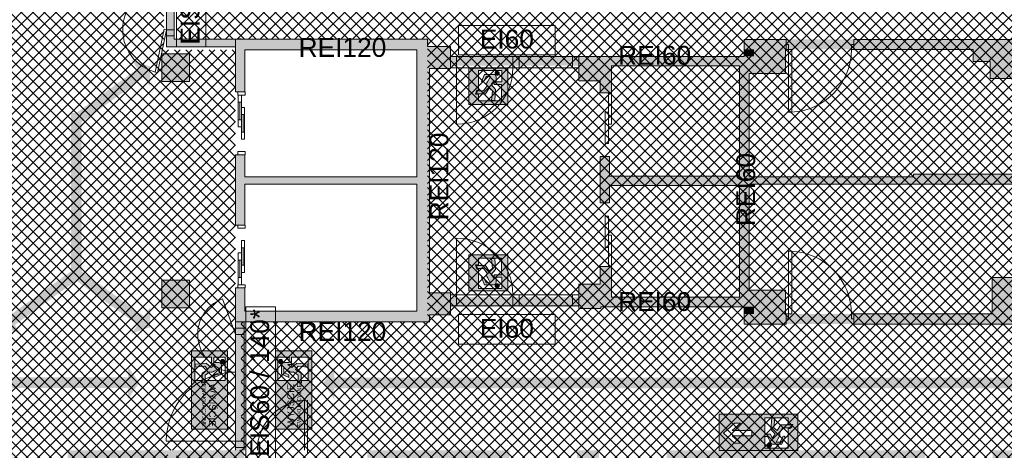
# Paper-space layout 'AP-05 STREFY POŻAROWE I EWAKUACJA - PIETRO 3' of a CAD drawing. Header units: millimetres. Extents: x 0 to 594, y 0 to 450.
# Tile 5 of 12: x 181 to 338, y 201 to 270. Entities that reach past the tile are written whole.
import ezdxf
from ezdxf.xclip import XClip

# ---------------------------------------------------------------- set-up
doc = ezdxf.new("R2010")
doc.units = ezdxf.units.MM
doc.header["$MEASUREMENT"] = 0
doc.header["$XCLIPFRAME"] = 0
for name, color, linetype, lineweight, true_color in [('A_ewakuacja_Nr_pióra__104', 7, 'Continuous', 5, 0x006532), ('A_ewakuacja_Nr_pióra__141', 7, 'Continuous', 5, 0xf2f7f7), ('A_podkład_Nr_pióra__254', 7, 'Continuous', 5, 0xfdfdfd), ('A_ppoż proj_Nr_pióra__104', 7, 'Continuous', 5, 0x006532), ('A_ppoż proj_Nr_pióra__21', 7, 'Continuous', 5, 0xfe9865), ('A_ppoż proj_Nr_pióra__71', 7, 'Continuous', 5, 0xcbfe65)]:
    doc.layers.add(name, color=color, linetype=linetype, lineweight=lineweight, true_color=true_color)
for name, color, linetype, lineweight in [('A_ewakuacja_Nr_pióra__4', 94, 'Continuous', 18), ('A_podkład_Nr_pióra__2', 8, 'Continuous', 13), ('A_ppoż proj_Nr_pióra__1', 7, 'Continuous', 20), ('A_ppoż proj_Nr_pióra__3', 30, 'Continuous', 13), ('A_ppoż proj_Nr_pióra__4', 94, 'Continuous', 18), ('A_ppoż proj_Nr_pióra__81', 2, 'Continuous', 5)]:
    doc.layers.add(name, color=color, linetype=linetype, lineweight=lineweight)
doc.layers.add('A_podrys', color=7, linetype='Continuous')
doc.styles.add('STYL_AUTOMATYCZNY_1', font='arial.ttf')
pattern_1 = [(45, (-1568.8778, -183.1554), (-0.9192388, 0.9192388), []), (135, (-1568.8778, -183.1554), (0.9192388, 0.9192388), [])]

# ---------------------------------------------------------------- blocks, each defined once
blk = doc.blocks.new('Rysunek_1_1', base_point=(-1568.88, -183.16))
at = {"layer": 'A_ewakuacja_Nr_pióra__104', "linetype": 'Continuous', "lineweight": 0, "true_color": 0x004c26}
h = blk.add_hatch(color=118, dxfattribs=at)
h.paths.add_polyline_path([(258.83, 262.03), (252.58, 262.03), (252.58, 256.28), (258.83, 256.28)])
h.paths.add_polyline_path([(256.63, 259.47), (257.82, 259.47), (257.82, 256.84), (254.11, 256.84), (254.11, 257.89), (253.67, 257.89), (253.85, 258.55), (254.11, 258.55), (254.11, 261.67), (257.83, 261.67), (257.83, 259.85), (256.94, 259.85), (256.94, 260.65, 0.414214), (256.53, 261.06), (255.1, 261.06), (254.59, 259.91), (254.99, 259.91), (255.38, 260.74), (256.04, 260.74), (255.55, 259.89), (255.45, 259.72, 0.230447), (255.49, 259.22), (254.94, 258.44), (253.95, 258.44), (253.82, 257.97), (255.25, 257.97), (255.85, 258.87), (256.37, 258.42), (256.23, 256.88), (256.72, 256.88), (256.85, 258.64), (256.17, 259.44), (256.63, 260.07)], flags=0)
for points in [[(257.01, 261.53, 1), (257.22, 260.91, 1)], [(257.01, 227.09, 1), (257.22, 227.71, 1)], [(213.68, 215.24, 1), (213.06, 215.45, 1)], [(222.32, 215.24, 1), (222.94, 215.45, 1)], [(300.73, 201.88, 1), (300.14, 202.16, 1)]]:
    blk.add_hatch(color=118, dxfattribs=at).paths.add_polyline_path(points)
h = blk.add_hatch(color=118, dxfattribs=at)
h.paths.add_polyline_path([(258.83, 226.59), (258.83, 232.34), (252.58, 232.34), (252.58, 226.59)])
h.paths.add_polyline_path([(256.63, 229.15), (256.63, 228.55), (256.17, 229.18), (256.85, 229.98), (256.72, 231.74), (256.23, 231.74), (256.37, 230.2), (255.85, 229.75), (255.25, 230.65), (253.82, 230.65), (253.95, 230.18), (254.94, 230.18), (255.49, 229.4, 0.230447), (255.45, 228.9), (255.55, 228.73), (256.04, 227.88), (255.38, 227.88), (254.99, 228.71), (254.59, 228.71), (255.1, 227.56), (256.53, 227.56, 0.414214), (256.94, 227.97), (256.94, 228.77), (257.83, 228.77), (257.83, 226.95), (254.11, 226.95), (254.11, 230.07), (253.85, 230.07), (253.67, 230.73), (254.11, 230.73), (254.11, 231.78), (257.82, 231.78), (257.82, 229.15)], flags=0)
h = blk.add_hatch(color=118, dxfattribs=at)
h.paths.add_polyline_path([(214.18, 217.06), (208.43, 217.06), (208.43, 204.57), (214.18, 204.57)])
h.paths.add_polyline_path([(211.62, 214.87), (212.22, 214.87), (211.59, 214.4), (210.79, 215.08), (209.03, 214.95), (209.03, 214.47), (210.57, 214.61), (211.02, 214.08), (210.12, 213.49), (210.12, 212.06), (210.59, 212.18), (210.59, 213.17), (211.37, 213.73, 0.230447), (211.87, 213.69), (212.04, 213.79), (212.89, 214.27), (212.89, 213.61), (212.06, 213.22), (212.06, 212.82), (213.21, 213.33), (213.21, 214.76, 0.414214), (212.8, 215.17), (212, 215.17), (212, 216.06), (213.82, 216.06), (213.82, 212.35), (210.7, 212.35), (210.7, 212.08), (210.04, 211.91), (210.04, 212.35), (208.99, 212.35), (208.99, 216.06), (211.62, 216.06)], flags=0)
h = blk.add_hatch(color=118, dxfattribs=at)
h.paths.add_polyline_path([(221.82, 217.06), (221.82, 204.57), (227.57, 204.57), (227.57, 217.06)])
h.paths.add_polyline_path([(224.38, 214.87), (224.38, 216.06), (227.01, 216.06), (227.01, 212.35), (225.96, 212.35), (225.96, 211.91), (225.3, 212.08), (225.3, 212.35), (222.18, 212.35), (222.18, 216.06), (224, 216.06), (224, 215.17), (223.2, 215.17, 0.414214), (222.79, 214.76), (222.79, 213.33), (223.94, 212.82), (223.94, 213.22), (223.12, 213.61), (223.12, 214.27), (223.96, 213.79), (224.13, 213.69, 0.230447), (224.63, 213.73), (225.42, 213.17), (225.42, 212.18), (225.88, 212.06), (225.88, 213.49), (224.98, 214.08), (225.43, 214.61), (226.98, 214.47), (226.98, 214.95), (225.21, 215.08), (224.41, 214.4), (223.78, 214.87)], flags=0)
h = blk.add_hatch(color=118, dxfattribs=at)
h.paths.add_polyline_path([(304.97, 206.96), (292.47, 206.96), (292.47, 201.21), (304.97, 201.21)])
h.paths.add_polyline_path([(299.72, 201.57), (299.72, 203.39), (300.17, 203.39), (300.61, 202.59, 0.414214), (301.02, 202.18), (302.45, 202.18), (302.89, 203.18, 1.14772), (302.56, 203.33), (302.17, 202.51), (301.51, 202.51), (302, 203.35), (302.1, 203.52, 0.230447), (302.06, 204.02), (302.61, 204.81), (303.6, 204.81, 0.304489), (303.95, 205.27), (302.3, 205.27), (301.7, 204.37), (301.18, 204.82), (301.32, 206.37), (300.83, 206.37), (300.7, 204.6), (301.38, 203.8), (300.92, 203.17), (300.62, 203.77), (299.72, 203.77), (299.72, 206.4), (303.44, 206.4), (303.44, 205.35), (304.17, 205.35, -0.24241), (303.7, 204.69), (303.44, 204.69), (303.44, 201.57)], flags=0)
h.paths.add_polyline_path([(297.67, 203.54), (294.55, 203.54), (295.85, 202.34), (294.92, 202.34), (293.17, 203.93), (294.92, 205.53), (295.83, 205.53), (294.55, 204.36), (297.67, 204.35)], flags=0)
at = {"layer": 'A_podkład_Nr_pióra__254', "linetype": 'Continuous', "lineweight": 5, "true_color": 0xfdfdfd}
h = blk.add_hatch(color=7, dxfattribs=at)
h.paths.add_polyline_path([(70.72, 260.02), (71.92, 260.02), (71.92, 257.27), (71.92, 227.82), (70.72, 227.82), (70.72, 220.17), (70.72, 132.92), (532.82, 132.92), (539.12, 132.92), (539.12, 201.22), (539.12, 202.27), (539.12, 227.62), (537.92, 227.62), (537.92, 230.07), (537.92, 260.32), (539.12, 260.32), (539.12, 268.17), (539.12, 286.92), (539.12, 355.07), (532.82, 355.07), (504.82, 355.07), (500.42, 355.07), (401.82, 355.07), (372.92, 355.07), (368.32, 355.07), (273.62, 355.07), (269.82, 355.07), (269.42, 355.07), (241.02, 355.07), (236.32, 355.07), (196.02, 355.07), (196.02, 351.77), (203.72, 351.77), (203.72, 351.07), (204.02, 351.07), (204.02, 317.17), (204.02, 301.17), (204.02, 294.37), (204.02, 286.92), (228.52, 286.92), (248.12, 286.92), (284.32, 286.92), (295.62, 286.92), (313.62, 286.92), (335.72, 286.92), (339.42, 286.92), (350.22, 286.92), (361.52, 286.92), (371.62, 286.92), (416.62, 286.92), (427.92, 286.92), (436.12, 286.92), (445.52, 286.92), (456.82, 286.92), (456.82, 288.52), (456.82, 292.82), (456.02, 292.82), (456.02, 288.52), (445.52, 288.52), (445.52, 292.82), (437.72, 292.82), (437.72, 351.07), (438.92, 351.07), (438.92, 351.77), (467.52, 351.77), (467.52, 351.07), (467.82, 351.07), (467.82, 343.27), (468.82, 343.27), (468.82, 301.32), (467.82, 301.32), (467.82, 294.52), (468.82, 294.52), (468.82, 288.52), (467.62, 288.52), (467.62, 286.92), (471.42, 286.92), (471.42, 288.52), (470.62, 288.52), (470.62, 294.52), (471.62, 294.52), (471.62, 301.32), (470.62, 301.32), (470.62, 343.27), (471.62, 343.27), (471.62, 351.07), (471.92, 351.07), (471.92, 351.77), (500.42, 351.77), (500.42, 351.07), (501.82, 351.07), (501.82, 292.72), (493.32, 292.72), (493.32, 288.52), (482.82, 288.52), (482.82, 292.72), (482.02, 292.72), (482.02, 288.52), (482.02, 286.92), (493.32, 286.92), (503.52, 286.92), (520.82, 286.92), (520.82, 288.52), (511.72, 288.52), (511.72, 293.32), (503.52, 293.32), (503.52, 305.22), (511.12, 305.22), (515.82, 305.22), (515.82, 307.92), (514.72, 307.92), (514.72, 306.62), (511.12, 306.62), (511.12, 309.52), (503.52, 309.52), (503.52, 328.67), (507.12, 328.67), (519.12, 328.67), (519.12, 329.67), (507.12, 329.67), (507.12, 333.97), (503.52, 333.97), (503.52, 351.07), (504.82, 351.07), (504.82, 351.77), (532.82, 351.77), (532.82, 286.92), (533.72, 286.92), (533.72, 268.17), (533.72, 264.12), (501.52, 264.12), (501.52, 266.82), (486.22, 266.82), (486.22, 260.32), (501.52, 260.32), (533.72, 260.32), (533.72, 230.07), (533.72, 227.62), (500.82, 227.62), (486.32, 227.62), (486.32, 226.22), (486.12, 226.22), (486.12, 225.62), (486.32, 225.62), (486.32, 221.22), (500.82, 221.22), (500.82, 223.82), (533.72, 223.82), (533.72, 202.27), (533.72, 201.22), (532.82, 201.22), (532.82, 136.22), (504.72, 136.22), (504.72, 136.92), (503.62, 136.92), (503.62, 160.85), (506.67, 160.85), (506.67, 166.74), (503.62, 166.74), (503.62, 178.12), (513.62, 178.12), (514.92, 178.12), (514.96, 178.17), (522.02, 178.17), (522.02, 201.22), (521.17, 201.22), (521.17, 179.22), (515.82, 179.22), (513.62, 179.22), (513.62, 183.22), (503.62, 183.22), (503.62, 195.12), (503.62, 195.22), (510.37, 195.22), (510.37, 201.22), (503.62, 201.22), (493.72, 201.22), (482.42, 201.22), (482.42, 199.62), (482.42, 195.12), (483.22, 195.12), (483.22, 199.62), (493.72, 199.62), (493.72, 195.12), (501.92, 195.12), (501.92, 136.92), (500.12, 136.92), (500.12, 136.22), (471.62, 136.22), (471.62, 136.92), (471.62, 144.72), (470.42, 144.72), (470.42, 186.82), (471.62, 186.82), (471.62, 193.62), (470.32, 193.62), (470.32, 199.62), (471.62, 199.62), (471.62, 201.22), (467.92, 201.22), (467.92, 199.62), (468.62, 199.62), (468.62, 193.62), (467.82, 193.62), (467.82, 186.82), (468.72, 186.82), (468.72, 144.72), (467.82, 144.72), (467.82, 136.92), (467.52, 136.92), (467.52, 136.22), (439.02, 136.22), (439.02, 136.92), (437.72, 136.92), (437.72, 195.42), (445.82, 195.42), (445.82, 199.62), (456.32, 199.62), (456.32, 195.42), (457.12, 195.42), (457.12, 199.62), (457.12, 201.22), (445.82, 201.22), (437.72, 201.22), (427.62, 201.22), (416.32, 201.22), (416.32, 199.62), (416.32, 195.62), (417.12, 195.62), (417.12, 199.62), (427.62, 199.62), (427.62, 195.62), (436.02, 195.62), (436.02, 136.92), (434.52, 136.92), (434.52, 136.22), (406.02, 136.22), (406.02, 136.92), (405.62, 136.92), (405.62, 144.72), (404.62, 144.72), (404.62, 186.82), (405.62, 186.82), (405.62, 193.62), (404.62, 193.62), (404.62, 199.62), (405.52, 199.62), (405.52, 201.22), (401.82, 201.22), (401.82, 199.62), (403.02, 199.62), (403.02, 193.62), (401.82, 193.62), (401.82, 186.82), (403.02, 186.82), (403.02, 175.62), (401.82, 175.62), (401.82, 174.52), (403.02, 174.52), (403.02, 144.72), (401.82, 144.72), (401.82, 136.92), (401.42, 136.92), (401.42, 136.22), (373.02, 136.22), (373.02, 136.92), (371.42, 136.92), (371.42, 174.52), (379.72, 174.52), (379.72, 175.62), (371.42, 175.62), (371.42, 194.82), (389.82, 194.82), (389.82, 175.62), (389.52, 175.62), (389.52, 174.52), (391.02, 174.52), (391.02, 175.62), (391.02, 194.82), (391.02, 201.22), (371.42, 201.22), (362.12, 201.22), (350.82, 201.22), (350.82, 199.62), (350.82, 195.32), (351.62, 195.32), (351.62, 199.62), (362.12, 199.62), (362.12, 195.32), (369.82, 195.32), (369.82, 136.92), (368.72, 136.92), (368.72, 136.22), (340.22, 136.22), (340.22, 136.92), (339.82, 136.92), (339.82, 144.72), (339.32, 144.72), (339.32, 186.82), (339.82, 186.82), (339.82, 193.62), (338.72, 193.62), (338.72, 199.62), (340.02, 199.62), (340.02, 201.22), (336.02, 201.22), (336.02, 199.62), (336.92, 199.62), (336.92, 193.62), (335.92, 193.62), (335.92, 186.82), (336.42, 186.82), (336.42, 144.72), (335.92, 144.72), (335.92, 136.92), (335.62, 136.92), (335.62, 136.22), (307.12, 136.22), (307.12, 136.92), (305.92, 136.92), (305.92, 195.12), (313.92, 195.12), (313.92, 199.62), (324.42, 199.62), (324.42, 195.12), (325.22, 195.12), (325.22, 199.62), (325.22, 201.22), (313.92, 201.22), (295.42, 201.22), (284.12, 201.22), (284.12, 199.62), (284.12, 195.12), (284.92, 195.12), (284.92, 199.62), (295.42, 199.62), (295.42, 195.12), (304.12, 195.12), (304.12, 136.92), (302.72, 136.92), (302.72, 136.22), (274.22, 136.22), (274.22, 136.92), (273.62, 136.92), (273.62, 144.72), (273.12, 144.72), (273.12, 186.82), (273.62, 186.82), (273.62, 193.62), (273.12, 193.62), (273.12, 199.62), (273.32, 199.62), (273.32, 201.22), (269.82, 201.22), (269.82, 199.62), (270.22, 199.62), (270.22, 193.62), (269.82, 193.62), (269.82, 186.82), (270.22, 186.82), (270.22, 144.72), (269.82, 144.72), (269.82, 136.92), (269.82, 136.22), (241.32, 136.22), (241.32, 136.92), (240.22, 136.92), (240.22, 195.42), (247.72, 195.42), (247.72, 199.62), (258.22, 199.62), (258.22, 195.42), (259.02, 195.42), (259.02, 199.62), (259.02, 201.22), (247.72, 201.22), (236.42, 201.22), (236.42, 195.42), (238.62, 195.42), (238.62, 136.92), (236.62, 136.92), (236.62, 136.22), (207.92, 136.22), (207.92, 136.92), (207.82, 136.92), (207.82, 144.72), (205.52, 144.72), (205.52, 186.82), (207.92, 186.82), (207.92, 195.42), (216.82, 195.42), (216.82, 201.22), (216.32, 201.22), (215.72, 201.22), (201.17, 201.22), (188.72, 201.22), (188.72, 199.62), (188.72, 194.41), (189.82, 194.41), (189.82, 199.62), (201.17, 199.62), (201.17, 195.42), (203.92, 195.42), (203.92, 186.82), (203.92, 182.22), (189.82, 182.22), (189.82, 186.61), (188.72, 186.61), (188.72, 182.22), (188.72, 181.12), (203.92, 181.12), (203.92, 144.72), (203.92, 136.92), (203.62, 136.92), (203.62, 136.22), (175.32, 136.22), (175.32, 136.92), (174.12, 136.92), (174.12, 181.12), (179.92, 181.12), (179.92, 182.22), (174.12, 182.22), (174.12, 199.62), (179.92, 199.62), (179.92, 201.22), (170.22, 201.22), (170.22, 199.62), (172.42, 199.62), (172.42, 136.92), (170.92, 136.92), (170.92, 136.22), (142.32, 136.22), (142.32, 136.92), (142.02, 136.92), (142.02, 144.72), (141.02, 144.72), (141.02, 181.52), (149.22, 181.52), (149.22, 178.22), (161.32, 178.22), (161.32, 195.42), (161.32, 199.62), (161.42, 199.62), (161.42, 201.22), (161.32, 201.22), (150.52, 201.22), (150.52, 195.42), (159.72, 195.42), (159.72, 183.12), (149.22, 183.12), (141.02, 183.12), (141.02, 183.92), (141.02, 186.82), (141.92, 186.82), (141.92, 193.62), (138.12, 193.62), (138.12, 190.62), (128.22, 190.62), (128.22, 196.22), (128.22, 196.92), (132.52, 196.92), (132.52, 200.22), (142.72, 200.22), (142.72, 201.22), (132.52, 201.22), (128.22, 201.22), (122.12, 201.22), (122.12, 196.22), (127.02, 196.22), (127.02, 190.62), (122.12, 190.62), (122.12, 183.92), (138.12, 183.92), (139.22, 183.92), (139.22, 144.72), (138.22, 144.72), (138.22, 136.92), (137.92, 136.92), (137.92, 136.22), (109.42, 136.22), (109.42, 136.92), (105.02, 136.92), (105.02, 136.22), (76.12, 136.22), (76.12, 165.42), (101.62, 165.42), (101.62, 195.52), (106.62, 195.52), (106.62, 199.62), (113.32, 199.62), (113.32, 201.22), (106.62, 201.22), (95.62, 201.22), (89.87, 201.22), (89.87, 199.62), (95.62, 199.62), (95.62, 195.52), (100.02, 195.52), (100.02, 166.62), (76.12, 166.62), (76.12, 199.62), (81.07, 199.62), (81.07, 201.22), (76.12, 201.22), (76.12, 220.17), (76.12, 223.52), (109.81, 223.52), (109.81, 220.82), (121.21, 220.82), (121.21, 223.52), (124.3, 223.52), (124.3, 227.12), (121.21, 227.12), (109.81, 227.12), (76.12, 227.12), (76.12, 227.82), (76.12, 257.27), (76.12, 260.02), (120.72, 260.02), (123.42, 260.02), (123.42, 263.62), (120.72, 263.62), (120.72, 267.42), (120.72, 269.52), (119.02, 269.52), (119.02, 267.42), (98.62, 267.42), (98.62, 294.82), (98.62, 295.82), (101.42, 295.82), (101.42, 301.02), (102.42, 301.02), (102.42, 302.22), (101.42, 302.22), (98.62, 302.22), (94.02, 302.22), (94.02, 294.82), (97.02, 294.82), (97.02, 267.42), (76.12, 267.42), (76.12, 285.67), (76.12, 351.07), (76.82, 351.07), (76.82, 351.77), (104.82, 351.77), (104.82, 351.07), (109.12, 351.07), (109.12, 351.77), (137.62, 351.77), (137.62, 351.07), (138.22, 351.07), (138.22, 343.27), (138.22, 302.22), (135.62, 302.22), (135.62, 293.42), (138.22, 293.42), (152.02, 293.42), (162.12, 293.42), (168.92, 293.42), (172.32, 293.42), (172.32, 287.92), (168.97, 287.92), (168.97, 286.32), (173.92, 286.32), (173.92, 293.42), (173.92, 317.57), (172.02, 317.57), (172.02, 300.12), (168.92, 300.12), (168.92, 297.52), (162.12, 297.52), (162.12, 295.22), (152.02, 295.22), (152.02, 301.82), (139.82, 301.82), (139.82, 343.27), (142.02, 343.27), (142.02, 351.77), (170.62, 351.77), (170.62, 351.07), (172.02, 351.07), (172.02, 328.37), (173.92, 328.37), (173.92, 351.07), (175.02, 351.07), (175.02, 355.07), (175.02, 356.17), (175.02, 357.77), (175.02, 364.12), (175.02, 368.36), (175.02, 382.62), (175.02, 383.07), (175.02, 383.87), (175.02, 389.62), (175.02, 396.67), (173.77, 396.67), (172.52, 396.67), (172.52, 390.87), (144.52, 390.87), (144.52, 413.87), (169.02, 413.87), (172.52, 413.87), (172.52, 412.37), (172.52, 411.57), (172.62, 411.57), (172.62, 410.47), (173.12, 410.47), (173.77, 410.47), (175.02, 410.47), (175.02, 412.37), (175.02, 415.12), (175.02, 418.17), (175.02, 419.77), (173.77, 419.77), (173.12, 419.77), (172.62, 419.77), (172.62, 418.97), (173.12, 418.97), (173.12, 418.17), (172.52, 418.17), (172.52, 416.37), (169.02, 416.37), (144.52, 416.37), (144.52, 439.37), (168.62, 439.37), (172.22, 439.37), (172.62, 439.37), (172.62, 433.57), (173.12, 433.57), (173.77, 433.57), (175.02, 433.57), (175.02, 439.37), (175.02, 440.62), (175.02, 441.87), (175.02, 443.37), (173.77, 443.37), (173.12, 443.37), (173.12, 442.57), (172.62, 442.57), (172.52, 442.57), (172.52, 441.87), (172.22, 441.87), (168.62, 441.87), (143.27, 441.87), (142.02, 441.87), (142.02, 440.62), (142.02, 415.12), (142.02, 389.62), (142.02, 382.62), (142.02, 381.37), (143.27, 381.37), (169.02, 381.37), (172.52, 381.37), (172.52, 372.08), (172.52, 368.36), (172.52, 364.12), (172.52, 356.17), (172.52, 355.07), (170.62, 355.07), (76.82, 355.07), (70.72, 355.07), (70.72, 285.67)])
h.paths.add_polyline_path([(144.52, 388.37), (172.52, 388.37), (172.52, 383.87), (169.02, 383.87), (144.52, 383.87)], flags=0)
h.paths.add_polyline_path([(228.52, 288.52), (206.02, 288.52), (206.02, 294.37), (208.02, 294.37), (208.02, 301.17), (208.02, 309.57), (238.62, 309.57), (238.62, 293.02), (228.52, 293.02)], flags=0)
h.paths.add_polyline_path([(208.02, 351.77), (236.32, 351.77), (236.32, 351.07), (241.02, 351.07), (241.02, 351.77), (269.42, 351.77), (269.42, 351.07), (269.82, 351.07), (269.82, 343.27), (270.52, 343.27), (270.52, 311.27), (267.52, 311.27), (261.52, 311.27), (254.32, 311.27), (254.32, 309.57), (257.12, 309.57), (257.12, 300.52), (258.32, 300.52), (258.32, 309.57), (261.52, 309.57), (267.52, 309.57), (270.52, 309.57), (270.52, 301.32), (269.82, 301.32), (269.82, 294.52), (270.82, 294.52), (270.82, 288.52), (258.32, 288.52), (258.32, 290.52), (257.12, 290.52), (257.12, 288.52), (248.12, 288.52), (248.12, 293.02), (240.22, 293.02), (240.22, 309.57), (244.32, 309.57), (244.32, 311.27), (208.02, 311.27), (208.02, 317.17), (208.02, 351.07)], flags=0)
h.paths.add_polyline_path([(272.62, 288.52), (272.62, 294.52), (273.62, 294.52), (273.62, 301.32), (273.22, 301.32), (273.22, 343.27), (273.62, 343.27), (273.62, 351.07), (273.92, 351.07), (273.92, 351.77), (302.82, 351.77), (302.82, 351.07), (304.32, 351.07), (304.32, 293.02), (295.62, 293.02), (295.62, 288.52), (285.12, 288.52), (285.12, 293.02), (284.32, 293.02), (284.32, 288.52)], flags=0)
h.paths.add_polyline_path([(306.12, 293.02), (306.12, 351.07), (307.32, 351.07), (307.32, 351.77), (335.82, 351.77), (335.82, 351.07), (335.82, 343.27), (336.32, 343.27), (336.32, 301.32), (335.82, 301.32), (335.82, 294.52), (337.01, 294.52), (337.01, 288.52), (335.72, 288.52), (324.92, 288.52), (324.92, 293.02), (324.12, 293.02), (324.12, 288.52), (313.62, 288.52), (313.62, 293.02)], flags=0)
h.paths.add_polyline_path([(338.71, 288.52), (338.71, 294.52), (339.62, 294.52), (339.62, 301.32), (339.12, 301.32), (339.12, 343.27), (339.62, 343.27), (339.62, 351.07), (340.12, 351.07), (340.12, 351.77), (368.32, 351.77), (368.32, 351.07), (369.92, 351.07), (369.92, 337.77), (369.92, 293.02), (361.52, 293.02), (361.52, 288.52), (351.02, 288.52), (351.02, 293.02), (350.22, 293.02), (350.22, 288.52), (339.42, 288.52)], flags=0)
h.paths.add_polyline_path([(401.82, 288.52), (371.62, 288.52), (371.62, 337.77), (372.92, 337.77), (372.92, 339.77), (400.97, 339.77), (401.82, 339.77), (401.82, 339.37), (401.82, 301.32), (401.82, 294.52)], flags=0)
h.paths.add_polyline_path([(405.82, 301.32), (403.62, 301.32), (403.62, 339.37), (405.82, 339.37), (405.82, 351.07), (406.52, 351.07), (406.52, 351.77), (435.22, 351.77), (435.22, 351.07), (436.12, 351.07), (436.12, 292.82), (436.12, 292.42), (427.92, 292.42), (427.92, 288.52), (417.42, 288.52), (417.42, 292.42), (416.62, 292.42), (416.62, 288.52), (403.62, 288.52), (403.62, 294.52), (405.82, 294.52)], flags=0)
for points in [[(215.42, 221.67), (215.72, 221.67), (216.32, 221.67), (246.32, 221.67), (246.32, 222.77), (249.67, 222.77), (249.67, 226.27), (246.32, 226.27), (246.32, 261.97), (249.67, 261.97), (249.67, 265.47), (246.02, 265.47), (246.02, 266.67), (215.42, 266.67), (215.42, 258.27), (216.92, 258.27), (216.92, 264.97), (244.32, 264.97), (244.32, 262.46), (244.32, 261.97), (244.32, 244.77), (216.92, 244.77), (216.92, 248.27), (215.42, 248.27), (215.42, 237.07), (216.92, 237.07), (216.92, 243.57), (244.32, 243.57), (244.32, 226.27), (244.32, 223.37), (216.92, 223.37), (216.92, 227.07), (215.42, 227.07)], [(270.12, 223.77), (273.62, 223.77), (273.62, 224.07), (273.87, 224.07), (273.81, 223.98), (273.89, 224.07), (275.02, 224.07), (295.72, 224.07), (296.42, 224.07), (296.42, 221.32), (303.12, 221.32), (303.12, 222.92), (303.02, 222.92), (303.02, 224.07), (303.02, 226.72), (297.22, 226.72), (297.22, 243.57), (323.42, 243.57), (339.12, 243.57), (343.22, 243.57), (343.22, 237.02), (343.22, 228.72), (335.92, 228.72), (335.92, 222.92), (313.92, 222.92), (313.92, 221.32), (335.92, 221.32), (348.82, 221.32), (371.52, 221.32), (371.52, 228.07), (369.92, 228.07), (369.92, 222.92), (348.82, 222.92), (348.82, 228.12), (344.72, 228.12), (344.72, 236.52), (347.72, 236.52), (349.92, 236.52), (349.92, 237.62), (347.72, 237.62), (347.72, 245.62), (344.72, 245.62), (344.72, 260.42), (344.72, 261.52), (358.72, 261.52), (358.72, 257.72), (359.82, 257.72), (359.82, 261.52), (359.82, 261.62), (369.92, 261.62), (369.92, 257.02), (371.52, 257.02), (371.52, 266.62), (369.82, 266.62), (369.82, 265.02), (369.92, 265.02), (369.92, 262.22), (359.82, 262.22), (359.82, 265.02), (359.92, 265.02), (359.92, 266.62), (359.82, 266.62), (344.72, 266.62), (335.62, 266.62), (332.92, 266.62), (313.92, 266.62), (313.92, 265.02), (332.92, 265.02), (332.92, 263.12), (335.62, 263.12), (335.62, 260.42), (343.22, 260.42), (343.22, 249.67), (339.12, 249.67), (339.12, 245.17), (323.42, 245.17), (323.42, 244.77), (297.22, 244.77), (297.22, 261.22), (303.02, 261.22), (303.02, 265.02), (303.12, 265.02), (303.12, 266.62), (303.02, 266.62), (296.42, 266.62), (296.42, 263.92), (275.02, 263.92), (275.02, 262.42), (295.72, 262.42), (295.72, 244.87), (275.02, 244.87), (275.02, 247.97), (273.52, 247.97), (273.52, 240.59), (275.02, 240.59), (275.02, 243.37), (295.72, 243.37), (295.72, 226.72), (295.72, 225.57), (275.33, 225.57), (275.33, 227.67), (275.32, 230.45), (273.52, 230.45), (273.52, 227.67), (270.12, 227.67)], [(203.72, 264.32), (203.72, 259.92), (208.12, 259.92), (208.12, 264.32)], [(270.12, 263.92), (270.12, 260.02), (273.52, 260.02), (273.52, 258.12), (275.32, 258.12), (275.32, 260.02), (275.32, 262.42), (275.02, 262.42), (275.02, 263.92), (273.62, 263.92)], [(203.72, 228.32), (203.72, 223.92), (208.12, 223.92), (208.12, 228.32)]]:
    blk.add_hatch(color=7, dxfattribs=at).paths.add_polyline_path(points)
at = {"layer": 'A_ppoż proj_Nr_pióra__104', "linetype": 'Continuous', "lineweight": 5, "true_color": 0x006532}
for points in [[(189.84, 254.74), (190.83, 253.36), (200.86, 260.57), (201.89, 259.14), (201.83, 262.32), (198.84, 263.39), (199.87, 261.95)], [(189.24, 228.22), (190.94, 228.22), (190.94, 254.92), (189.24, 254.92)], [(190.31, 228.38), (189.32, 229.76), (179.29, 222.55), (178.26, 223.99), (178.32, 220.81), (181.32, 219.74), (180.29, 221.17)], [(189.84, 228.4), (199.87, 221.19), (198.84, 219.76), (201.83, 220.83), (201.89, 224.01), (200.86, 222.57), (190.83, 229.78)], [(129.08, 216.72), (130.85, 216.72), (130.85, 212.82), (130.85, 211.12), (182.87, 211.12), (182.87, 212.82), (132.55, 212.82), (132.55, 216.72), (134.32, 216.72), (131.7, 218.52)], [(180.02, 211.12), (198.32, 211.12), (198.32, 209.35), (200.13, 211.97), (198.32, 214.58), (198.32, 212.82), (180.02, 212.82)], [(231.19, 209.29), (231.19, 211.06), (452.7, 211.06), (452.7, 209.29), (454.51, 211.91), (452.7, 214.53), (452.7, 212.76), (231.19, 212.76), (231.19, 214.53), (229.39, 211.91)]]:
    blk.add_hatch(color=128, dxfattribs=at).paths.add_polyline_path(points)
at = {"layer": 'A_ppoż proj_Nr_pióra__21', "linetype": 'Continuous', "lineweight": 5, "true_color": 0xfe9865}
h = blk.add_hatch(dxfattribs=at)
h.set_pattern_fill('bloczki_betonowe_0001', color=21, style=0, pattern_type=2)
h.set_pattern_definition(pattern_1)
h.paths.add_polyline_path([(206.02, 351.77), (206.02, 266.67), (215.42, 266.67), (246.02, 266.67), (246.02, 221.67), (216.32, 221.67), (216.32, 201.22), (206.02, 201.22), (206.02, 136.22), (533.72, 136.22), (533.72, 227.62), (469.32, 227.62), (469.32, 260.32), (533.72, 260.32), (533.72, 351.77)])
at = {"layer": 'A_ppoż proj_Nr_pióra__3', "linetype": 'Continuous', "lineweight": 0, "true_color": 0x3f2000}
for points in [[(204.47, 266.67), (205.67, 266.67), (205.67, 355.07), (204.47, 355.07)], [(215.42, 266.67), (204.47, 266.67), (204.47, 265.42), (215.42, 265.42)], [(246.32, 266.67), (215.42, 266.67), (215.42, 264.97), (246.32, 264.97)], [(244.32, 264.97), (244.32, 221.67), (246.32, 221.67), (246.32, 264.97)], [(216.82, 201.22), (216.82, 223.37), (215.42, 223.37), (215.42, 201.22)], [(244.32, 221.67), (244.32, 223.37), (216.82, 223.37), (216.82, 221.67)]]:
    blk.add_hatch(color=38, dxfattribs=at).paths.add_polyline_path(points)
at = {"layer": 'A_ppoż proj_Nr_pióra__4', "linetype": 'Continuous', "lineweight": 0, "true_color": 0x002000}
for points in [[(297.22, 262.42), (297.22, 263.92), (246.32, 263.92), (246.32, 262.42)], [(297.22, 262.42), (295.72, 262.42), (295.72, 225.57), (297.22, 225.57)], [(297.23, 224.07), (297.23, 225.57), (246.32, 225.57), (246.32, 224.07)]]:
    blk.add_hatch(color=98, dxfattribs=at).paths.add_polyline_path(points)
at = {"layer": 'A_ppoż proj_Nr_pióra__71', "linetype": 'Continuous', "lineweight": 5, "true_color": 0xcbfe65}
h = blk.add_hatch(dxfattribs=at)
h.set_pattern_fill('bloczki_betonowe_0001', color=71, style=0, pattern_type=2)
h.set_pattern_definition(pattern_1)
h.paths.add_polyline_path([(76.18, 224.62), (76.18, 136.19), (204.68, 136.19), (204.68, 201.22), (215.42, 201.22), (215.42, 264.97), (204.02, 264.97), (204.02, 355.07), (209.77, 355.07), (209.77, 439.37), (173.23, 439.37), (173.23, 353.19), (76.18, 353.19), (76.18, 264.56), (143.73, 264.56), (143.73, 261.41), (165.33, 261.41), (165.33, 228.04), (143.73, 228.04), (143.73, 224.62)])
at = {"layer": 'A_ppoż proj_Nr_pióra__81', "linetype": 'Continuous', "lineweight": 0, "true_color": 0x3f3f00}
for points in [[(371.52, 265.02), (371.52, 266.62), (296.42, 266.62), (296.42, 265.02)], [(296.42, 265.02), (296.42, 263.92), (298.02, 263.92), (298.02, 265.02)], [(296.42, 224.07), (296.42, 222.92), (298.02, 222.92), (298.02, 224.07)], [(296.42, 221.32), (369.92, 221.32), (369.92, 222.92), (296.42, 222.92)]]:
    blk.add_hatch(color=48, dxfattribs=at).paths.add_polyline_path(points)
at = {"layer": 'A_ewakuacja_Nr_pióra__4', "color": 94, "linetype": 'Continuous', "lineweight": 18, "flags": 128}
for points in [[(258.83, 256.28), (252.58, 256.28), (252.58, 262.03), (258.83, 262.03)], [(258.83, 262.03), (258.83, 256.28)], [(258.83, 232.34), (252.58, 232.34), (252.58, 226.59), (258.83, 226.59)], [(258.83, 226.59), (258.83, 232.34)], [(208.43, 217.06), (208.43, 204.57), (214.18, 204.57), (214.18, 217.06)], [(214.18, 217.06), (208.43, 217.06)], [(227.57, 217.06), (227.57, 204.57), (221.82, 204.57), (221.82, 217.06)], [(221.82, 217.06), (227.57, 217.06)]]:
    blk.add_lwpolyline(points, dxfattribs=at)
for points in [[(257.82, 256.84), (257.82, 259.47), (256.63, 259.47), (256.63, 260.07), (256.17, 259.44), (256.85, 258.64), (256.72, 256.88), (256.23, 256.88), (256.37, 258.42), (255.85, 258.87), (255.25, 257.97), (253.82, 257.97), (253.95, 258.44), (254.94, 258.44), (255.49, 259.22, -0.230447), (255.45, 259.72), (255.55, 259.89), (256.04, 260.74), (255.38, 260.74), (254.99, 259.91), (254.59, 259.91), (255.1, 261.06), (256.53, 261.06, -0.414214), (256.94, 260.65), (256.94, 259.85), (257.83, 259.85), (257.83, 261.67), (254.11, 261.67), (254.11, 258.55), (253.85, 258.55), (253.67, 257.89), (254.11, 257.89), (254.11, 256.84)], [(257.82, 231.78), (257.82, 229.15), (256.63, 229.15), (256.63, 228.55), (256.17, 229.18), (256.85, 229.98), (256.72, 231.74), (256.23, 231.74), (256.37, 230.2), (255.85, 229.75), (255.25, 230.65), (253.82, 230.65), (253.95, 230.18), (254.94, 230.18), (255.49, 229.4, 0.230447), (255.45, 228.9), (255.55, 228.73), (256.04, 227.88), (255.38, 227.88), (254.99, 228.71), (254.59, 228.71), (255.1, 227.56), (256.53, 227.56, 0.414214), (256.94, 227.97), (256.94, 228.77), (257.83, 228.77), (257.83, 226.95), (254.11, 226.95), (254.11, 230.07), (253.85, 230.07), (253.67, 230.73), (254.11, 230.73), (254.11, 231.78)], [(208.99, 216.06), (211.62, 216.06), (211.62, 214.87), (212.22, 214.87), (211.59, 214.4), (210.79, 215.08), (209.03, 214.95), (209.03, 214.47), (210.57, 214.61), (211.02, 214.08), (210.12, 213.49), (210.12, 212.06), (210.59, 212.18), (210.59, 213.17), (211.37, 213.73, 0.230447), (211.87, 213.69), (212.04, 213.79), (212.89, 214.27), (212.89, 213.61), (212.06, 213.22), (212.06, 212.82), (213.21, 213.33), (213.21, 214.76, 0.414214), (212.8, 215.17), (212, 215.17), (212, 216.06), (213.82, 216.06), (213.82, 212.35), (210.7, 212.35), (210.7, 212.08), (210.04, 211.91), (210.04, 212.35), (208.99, 212.35)], [(227.01, 216.06), (224.38, 216.06), (224.38, 214.87), (223.78, 214.87), (224.41, 214.4), (225.21, 215.08), (226.98, 214.95), (226.98, 214.47), (225.43, 214.61), (224.98, 214.08), (225.88, 213.49), (225.88, 212.06), (225.42, 212.18), (225.42, 213.17), (224.63, 213.73, -0.230447), (224.13, 213.69), (223.96, 213.79), (223.12, 214.27), (223.12, 213.61), (223.94, 213.22), (223.94, 212.82), (222.79, 213.33), (222.79, 214.76, -0.414214), (223.2, 215.17), (224, 215.17), (224, 216.06), (222.18, 216.06), (222.18, 212.35), (225.3, 212.35), (225.3, 212.08), (225.96, 211.91), (225.96, 212.35), (227.01, 212.35)], [(299.72, 206.4), (299.72, 203.77), (300.62, 203.77), (300.92, 203.17), (301.38, 203.8), (300.7, 204.6), (300.83, 206.37), (301.32, 206.37), (301.18, 204.82), (301.7, 204.37), (302.3, 205.27), (303.95, 205.27, -0.304489), (303.6, 204.81), (302.61, 204.81), (302.06, 204.02, -0.230447), (302.1, 203.52), (302, 203.35), (301.51, 202.51), (302.17, 202.51), (302.56, 203.33, -1.14772), (302.89, 203.18), (302.45, 202.18), (301.02, 202.18, -0.414214), (300.61, 202.59), (300.17, 203.39), (299.72, 203.39), (299.72, 201.57), (303.44, 201.57), (303.44, 204.69), (303.7, 204.69, 0.24241), (304.17, 205.35), (303.44, 205.35), (303.44, 206.4)]]:
    blk.add_lwpolyline(points, format="xyb", close=True, dxfattribs=at)
for points in [[(292.47, 201.21), (304.97, 201.21), (304.97, 206.96), (292.47, 206.96)], [(297.67, 204.35), (297.67, 203.54), (294.55, 203.54), (295.85, 202.34), (294.92, 202.34), (293.17, 203.93), (294.92, 205.53), (295.83, 205.53), (294.55, 204.36)]]:
    blk.add_lwpolyline(points, close=True, dxfattribs=at)
at = {"layer": 'A_ewakuacja_Nr_pióra__4', "color": 94, "linetype": 'Continuous', "lineweight": 18}
for centre in [(257.11, 261.22), (257.11, 227.4), (213.37, 215.35), (222.63, 215.35), (300.44, 202.02)]:
    blk.add_circle(centre, 0.328, dxfattribs=at)
at = {"layer": 'A_podkład_Nr_pióra__2', "color": 8, "linetype": 'Continuous', "lineweight": 13}
for p, q in [((204.47, 265.42), (204.47, 286.92)), ((205.67, 266.67), (205.67, 286.92)), ((204.08, 268.25), (202.65, 261.41)), ((204.47, 268.17), (203.04, 261.32)), ((204.08, 268.25), (204.47, 268.17)), ((205.67, 268.17), (204.47, 268.17)), ((205.67, 267.17), (204.47, 267.17)), ((215.42, 266.67), (205.67, 266.67)), ((246.02, 266.67), (215.42, 266.67)), ((215.42, 266.67), (215.42, 258.27)), ((215.72, 266.72), (216.32, 266.72)), ((246.02, 265.47), (246.02, 266.67)), ((303.12, 266.62), (296.42, 266.62)), ((296.42, 266.62), (296.42, 263.92)), ((303.12, 266.62), (303.12, 265.02)), ((313.92, 266.62), (313.92, 265.02)), ((313.92, 266.62), (360.87, 266.62)), ((215.42, 265.42), (204.47, 265.42)), ((216.92, 264.97), (244.32, 264.97)), ((216.92, 258.27), (216.92, 264.97)), ((244.32, 264.97), (244.32, 244.77)), ((249.67, 265.47), (246.02, 265.47)), ((249.67, 261.97), (249.67, 265.47)), ((303.02, 265.02), (304.02, 265.02)), ((303.02, 261.22), (303.02, 265.02)), ((303.52, 265.82), (303.12, 265.82)), ((303.52, 255.02), (303.52, 265.82)), ((304.02, 265.02), (304.02, 255.02)), ((313.52, 265.02), (313.52, 265.82)), ((313.52, 265.82), (313.92, 265.82)), ((313.52, 265.02), (332.92, 265.02)), ((332.92, 265.02), (332.92, 263.12)), ((203.72, 264.32), (203.72, 259.92)), ((208.12, 264.32), (203.72, 264.32)), ((208.12, 259.92), (208.12, 264.32)), ((270.12, 263.92), (249.67, 263.92)), ((250.62, 263.92), (250.62, 262.12)), ((259.62, 263.92), (259.62, 262.12)), ((260.62, 263.92), (260.62, 262.12)), ((269.12, 263.92), (269.12, 262.12)), ((296.42, 263.92), (270.12, 263.92)), ((270.12, 263.92), (270.12, 260.02)), ((246.32, 226.27), (246.32, 261.97)), ((246.32, 261.97), (249.67, 261.97)), ((249.67, 262.12), (270.12, 262.12)), ((250.62, 262.12), (250.62, 253.12)), ((275.32, 258.12), (275.32, 262.42)), ((275.32, 262.42), (295.72, 262.42)), ((295.72, 262.42), (295.72, 244.87)), ((332.92, 263.12), (335.62, 263.12)), ((335.62, 263.12), (335.62, 260.42)), ((297.22, 244.77), (297.22, 261.22)), ((297.22, 261.22), (303.02, 261.22)), ((335.62, 260.42), (343.22, 260.42)), ((203.72, 259.92), (208.12, 259.92)), ((270.12, 260.02), (273.52, 260.02)), ((273.52, 260.02), (273.52, 258.12)), ((215.42, 258.27), (216.96, 258.27)), ((215.82, 258.27), (215.82, 257.76)), ((215.82, 257.76), (216.96, 257.76)), ((215.88, 257.76), (215.88, 252.7)), ((216.39, 250.74), (216.39, 257.76)), ((216.96, 257.76), (216.96, 258.27)), ((273.52, 258.12), (275.32, 258.12)), ((274.82, 253.12), (274.82, 258.12)), ((274.82, 258.12), (275.32, 258.12)), ((275.32, 258.12), (275.32, 253.12)), ((215.88, 256.62), (216.39, 256.62)), ((216.14, 256.62), (216.14, 253.84)), ((216.9, 255.8), (216.39, 255.8)), ((216.9, 250.74), (216.9, 255.8)), ((216.39, 254.66), (216.9, 254.66)), ((216.64, 254.66), (216.64, 251.88)), ((274.82, 255.06), (274.32, 255.06)), ((274.32, 255.06), (274.32, 250.06)), ((274.82, 250.06), (274.82, 255.06)), ((303.52, 255.02), (304.02, 255.02)), ((215.88, 253.84), (216.39, 253.84)), ((215.88, 252.7), (216.39, 252.7)), ((275.32, 253.12), (274.82, 253.12)), ((216.39, 251.88), (216.9, 251.88)), ((216.39, 250.74), (216.9, 250.74)), ((274.82, 250.06), (274.32, 250.06)), ((215.42, 248.27), (216.96, 248.27)), ((215.42, 248.27), (215.42, 237.07)), ((215.82, 248.27), (215.82, 248.78)), ((215.82, 248.78), (216.96, 248.78)), ((216.92, 244.77), (216.92, 248.27)), ((216.96, 248.78), (216.96, 248.27)), ((273.52, 247.97), (275.02, 247.97)), ((273.52, 247.97), (273.52, 240.59)), ((275.02, 244.87), (275.02, 247.97)), ((244.32, 244.77), (216.92, 244.77)), ((295.72, 244.87), (275.02, 244.87)), ((323.42, 244.77), (297.22, 244.77)), ((339.12, 245.17), (323.42, 245.17)), ((323.42, 245.17), (323.42, 244.77)), ((216.92, 243.57), (244.32, 243.57)), ((216.92, 237.07), (216.92, 243.57)), ((244.32, 243.57), (244.32, 223.37)), ((275.02, 240.59), (275.02, 243.37)), ((275.02, 243.37), (295.72, 243.37)), ((295.72, 243.37), (295.72, 225.57)), ((297.22, 243.57), (343.22, 243.57)), ((297.22, 226.72), (297.22, 243.57)), ((273.52, 240.59), (275.02, 240.59)), ((274.32, 233.51), (274.32, 238.51)), ((274.82, 238.51), (274.32, 238.51)), ((274.82, 238.51), (274.82, 233.51)), ((215.42, 237.07), (216.96, 237.07)), ((215.82, 237.07), (215.82, 236.56)), ((216.96, 236.56), (216.96, 237.07)), ((215.82, 236.56), (216.96, 236.56)), ((275.32, 235.45), (274.82, 235.45)), ((274.82, 235.45), (274.82, 230.45)), ((275.32, 230.45), (275.32, 235.45)), ((216.39, 234.6), (216.39, 227.58)), ((216.39, 234.6), (216.9, 234.6)), ((216.9, 234.6), (216.9, 229.54)), ((250.62, 225.99), (250.62, 234.99)), ((215.88, 227.58), (215.88, 232.64)), ((215.88, 232.64), (216.39, 232.64)), ((216.39, 233.46), (216.9, 233.46)), ((216.64, 230.68), (216.64, 233.46)), ((274.82, 233.51), (274.32, 233.51)), ((303.52, 232.92), (303.52, 222.12)), ((303.52, 232.92), (304.02, 232.92)), ((304.02, 222.92), (304.02, 232.92)), ((215.88, 231.5), (216.39, 231.5)), ((216.14, 228.72), (216.14, 231.5)), ((216.39, 230.68), (216.9, 230.68)), ((216.9, 229.54), (216.39, 229.54)), ((273.52, 230.45), (275.32, 230.45)), ((273.52, 230.45), (273.52, 227.67)), ((274.82, 230.45), (275.32, 230.45)), ((275.32, 225.57), (275.32, 230.45)), ((203.72, 228.32), (203.72, 223.92)), ((208.12, 228.32), (203.72, 228.32)), ((208.12, 223.92), (208.12, 228.32)), ((215.82, 227.07), (215.82, 227.58)), ((215.82, 227.58), (216.96, 227.58)), ((215.88, 228.72), (216.39, 228.72)), ((216.96, 227.58), (216.96, 227.07)), ((270.12, 227.67), (270.12, 223.77)), ((273.52, 227.67), (270.12, 227.67)), ((343.22, 228.72), (335.92, 228.72)), ((335.92, 228.72), (335.92, 222.92)), ((215.42, 227.07), (216.96, 227.07)), ((215.42, 227.07), (215.42, 221.67)), ((216.92, 223.37), (216.92, 227.07)), ((249.67, 226.27), (246.32, 226.27)), ((249.67, 222.77), (249.67, 226.27)), ((249.67, 225.99), (270.12, 225.99)), ((250.62, 224.19), (250.62, 225.99)), ((259.62, 224.19), (259.62, 225.99)), ((260.62, 224.19), (260.62, 225.99)), ((269.12, 224.19), (269.12, 225.99)), ((303.02, 226.72), (297.22, 226.72)), ((303.02, 222.92), (303.02, 226.72)), ((215.42, 219.67), (213.37, 225.31)), ((295.72, 225.57), (275.32, 225.57)), ((203.72, 223.92), (208.12, 223.92)), ((244.32, 223.37), (216.92, 223.37)), ((246.32, 221.67), (246.32, 222.77)), ((246.32, 222.77), (249.67, 222.77)), ((270.12, 224.19), (249.67, 224.19)), ((270.12, 223.77), (273.62, 223.77)), ((273.62, 224.07), (296.42, 224.07)), ((273.62, 223.77), (273.62, 224.07)), ((296.42, 224.07), (296.42, 221.32)), ((303.02, 222.92), (304.02, 222.92)), ((303.12, 221.32), (303.12, 222.92)), ((335.92, 222.92), (313.52, 222.92)), ((313.52, 222.92), (313.52, 222.12)), ((313.92, 221.32), (313.92, 222.92)), ((215.42, 201.22), (215.42, 221.67)), ((215.42, 221.67), (215.72, 221.67)), ((215.72, 221.67), (246.32, 221.67)), ((216.82, 201.22), (216.82, 221.67)), ((296.42, 221.32), (303.12, 221.32)), ((303.52, 222.12), (303.12, 222.12)), ((313.52, 222.12), (313.92, 222.12)), ((313.92, 221.32), (371.52, 221.32)), ((216.82, 220.67), (215.42, 220.67)), ((216.82, 219.67), (215.42, 219.67)), ((226.42, 201.22), (226.42, 209.22)), ((226.92, 209.22), (226.92, 200.62)), ((215.42, 202.67), (204.42, 202.67)), ((216.82, 202.67), (215.42, 202.67)), ((216.82, 201.67), (215.42, 201.67))]:
    blk.add_line(p, q, dxfattribs=at)
for centre, radius, start, end in [((204.47, 268.17), 6.99, 90, 258.2364), ((303.52, 265.02), 10, 272.5451, 0), ((250.62, 262.12), 9, 270, 0), ((250.62, 225.99), 9, 0, 90), ((303.52, 222.92), 10, 0, 87.4549), ((215.42, 219.67), 6, 110, 270), ((215.42, 202.67), 11, 90, 180), ((226.92, 201.22), 8, 93.1802, 180)]:
    blk.add_arc(centre, radius, start, end, dxfattribs=at)
at = {"layer": 'A_ppoż proj_Nr_pióra__1', "color": 7, "linetype": 'Continuous', "lineweight": 20}
for p, q in [((206.02, 289.67), (206.02, 265.44)), ((210.73, 265.44), (210.73, 289.67)), ((266.34, 268.86), (250.96, 268.86)), ((250.96, 268.86), (250.96, 264.15)), ((266.34, 264.15), (266.34, 268.86)), ((206.02, 265.44), (210.73, 265.44)), ((250.96, 264.15), (266.34, 264.15)), ((221.82, 224.07), (217.11, 224.07)), ((217.11, 224.07), (217.11, 199.84)), ((221.82, 199.84), (221.82, 224.07)), ((266.34, 222.83), (250.96, 222.83)), ((250.96, 222.83), (250.96, 218.12)), ((266.34, 218.12), (266.34, 222.83)), ((250.96, 218.12), (266.34, 218.12))]:
    blk.add_line(p, q, dxfattribs=at)
at = {"layer": 'A_ewakuacja_Nr_pióra__141', "color": 7, "linetype": 'Continuous', "lineweight": 5, "true_color": 0xf2f7f7, "attachment_point": 5, "style": 'STYL_AUTOMATYCZNY_1'}
for s, insert, char_height, rotation in [('\\A1;{\\pqc;\\fArial|b0|i0|c238|p0;\\W1.000000;WYJŚCIE}', (211.75, 208.39), 1.1, 270), ('\\A1;{\\pqc;\\fArial|b0|i0|c238|p0;\\W1.000000;EWAKUACYJNE}', (210.42, 208.39), 0.6454, 270), ('\\A1;{\\pqc;\\fArial|b0|i0|c238|p0;\\W1.000000;WYJŚCIE}', (224.25, 208.39), 1.1, 90), ('\\A1;{\\pqc;\\fArial|b0|i0|c238|p0;\\W1.000000;EWAKUACYJNE}', (225.58, 208.39), 0.6454, 90)]:
    blk.add_mtext(s, dxfattribs=dict(at, insert=insert, char_height=char_height, rotation=rotation))
at = {"layer": 'A_ppoż proj_Nr_pióra__1', "color": 7, "linetype": 'Continuous', "lineweight": 20, "char_height": 3, "attachment_point": 5, "rotation": 90, "style": 'STYL_AUTOMATYCZNY_1'}
for s, insert in [('\\A1;{\\pqc;\\fArial|b0|i0|c238|p0;\\W1.000000;EIS60 / 140*}', (208.23, 277.55)), ('\\A1;{\\pqc;\\fArial|b0|i0|c238|p0;\\W1.000000;REI120}', (247.87, 244.81)), ('\\A1;{\\pqc;\\fArial|b0|i0|c238|p0;\\W1.000000;REI60}', (296.71, 242.72)), ('\\A1;{\\pqc;\\fArial|b0|i0|c238|p0;\\W1.000000;EIS60 / 140*}', (219.32, 211.95))]:
    blk.add_mtext(s, dxfattribs=dict(at, insert=insert))
at = {"layer": 'A_ppoż proj_Nr_pióra__1', "color": 7, "linetype": 'Continuous', "lineweight": 20, "char_height": 3, "attachment_point": 5, "style": 'STYL_AUTOMATYCZNY_1'}
for s, insert in [('\\A1;{\\pqc;\\fArial|b0|i0|c238|p0;\\W1.000000;EI60}', (258.65, 266.65)), ('\\A1;{\\pqc;\\fArial|b0|i0|c238|p0;\\W1.000000;REI120}', (232.47, 265.32)), ('\\A1;{\\pqc;\\fArial|b0|i0|c238|p0;\\W1.000000;REI60}', (282.18, 264.07)), ('\\A1;{\\pqc;\\fArial|b0|i0|c238|p0;\\W1.000000;REI60}', (282.18, 224.88)), ('\\A1;{\\pqc;\\fArial|b0|i0|c238|p0;\\W1.000000;REI120}', (232.47, 220.12)), ('\\A1;{\\pqc;\\fArial|b0|i0|c238|p0;\\W1.000000;EI60}', (258.65, 220.62))]:
    blk.add_mtext(s, dxfattribs=dict(at, insert=insert))

psp = doc.layouts.new('AP-05 STREFY POŻAROWE I EWAKUACJA - PIETRO 3')

# ---------------------------------------------------------------- block references
at = {"layer": 'A_podrys', "color": 37, "linetype": 'Continuous', "lineweight": 5, "true_color": 0x656532}
ref = psp.add_blockref('Rysunek_1_1', (-1568.88, -183.16), dxfattribs=at)
XClip(ref).set_block_clipping_path([(42.3692666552, 84.482476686), (554.019266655, 445.1)])

doc.saveas('drawing.dxf')
